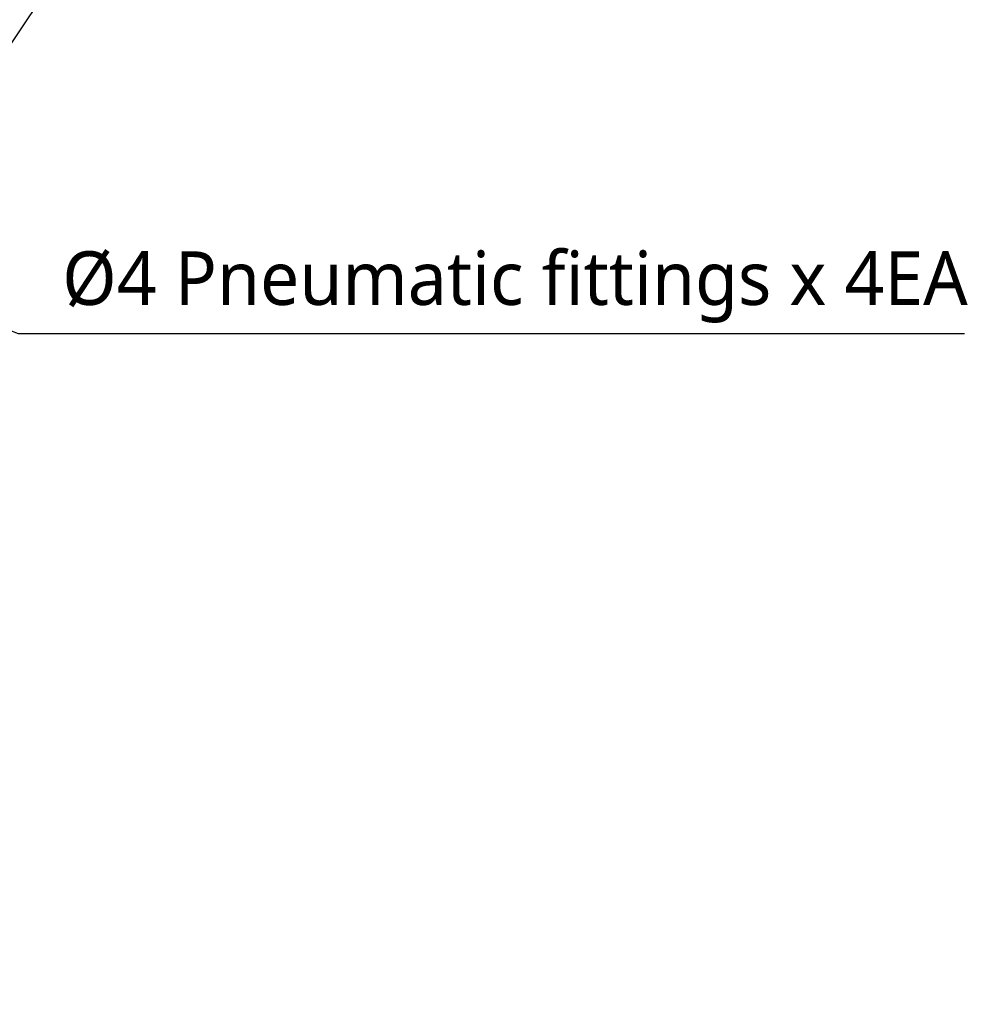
# Model space of a CAD drawing. Header units: millimetres. Extents: x 0 to 4378, y 0 to 2376.
# Tile 239 of 256: x 1840 to 2126, y 1224 to 1518. Entities that reach past the tile are written whole.
import ezdxf

# ---------------------------------------------------------------- set-up
doc = ezdxf.new("R2010")
doc.units = ezdxf.units.MM
doc.header["$LTSCALE"] = 0.2
doc.styles.add('Rainbow-5.0 Style', font='malgunsl.ttf')
doc.dimstyles.new('Rainbow-5.0 Style', dxfattribs={"dimtxt": 4, "dimasz": 2.5, "dimexe": 1, "dimexo": 1, "dimgap": 1, "dimtad": 1, "dimdsep": 46, "dimtxsty": 'Rainbow-5.0 Style', "dimcen": 0, "dimclrd": 251, "dimclre": 251, "dimclrt": 7, "dimazin": 3, "dimtp": 0.1, "dimtm": 0.1, "dimtfac": 0.61, "dimtmove": 0, "dimatfit": 3, "dimfxl": 1, "dimlwd": -1, "dimlwe": -1, "dimarcsym": 1})

msp = doc.modelspace()

# ---------------------------------------------------------------- texts
at = {"color": 7, "insert": (1852.248, 1427.877), "char_height": 16, "attachment_point": 7, "style": 'Rainbow-5.0 Style'}
msp.add_mtext('%%C4 Pneumatic fittings x 4EA', dxfattribs=at)

# ---------------------------------------------------------------- leaders
at = {"annotation_type": 0, "has_hookline": 1, "hookline_direction": 0}
for points, override, text_width in [([(1645.046, 1426.602), (1864.122, 1551.924), (1876.622, 1551.924)], {"dimscale": 5, "dimgap": 1, "dimtad": 1}, 99.666), ([(1651.419, 1497.413), (1839.048, 1424.677), (1849.048, 1424.677)], {"dimscale": 4, "dimgap": 0.8, "dimtad": 1}, 269.553)]:
    msp.add_leader(points, dimstyle='Rainbow-5.0 Style', override=override, dxfattribs=dict(at, text_width=text_width))
msp.add_leader([(1645.046, 1224.357), (1864.122, 1551.924)], dimstyle='Rainbow-5.0 Style', override={"dimscale": 5, "dimgap": 1, "dimtad": 1})

doc.saveas('drawing.dxf')
